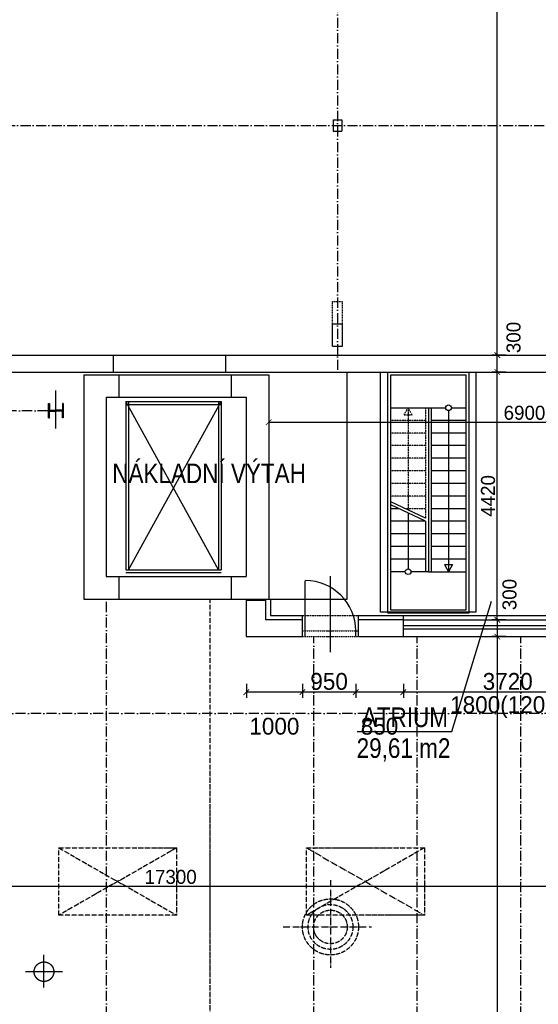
# Model space of a CAD drawing. Header units: millimetres. Extents: x -637441 to -130928, y -380379 to -53767.
# Tile 16 of 193: x -574112 to -564866, y -267648 to -250081. Entities that reach past the tile are written whole.
import ezdxf

# ---------------------------------------------------------------- set-up
doc = ezdxf.new("R2010")
doc.units = ezdxf.units.MM
doc.header["$LTSCALE"] = 10
for name, pattern in [('ACAD_ISO03W100', [30, 12, -18]), ('ACAD_ISO05W100', [34, 24, -3, 0.5, -3, 0.5, -3]), ('ACAD_ISO10W100', [18.5, 12, -3, 0.5, -3]), ('ACAD_ISO12W100', [22, 12, -3, 0.5, -3, 0.5, -3]), ('DASHDOT', [25.4, 12.7, -6.35, 0, -6.35])]:
    doc.linetypes.add(name, pattern=pattern)
for name, color, linetype in [('I', 3, 'Continuous'), ('Kóty', 7, 'Continuous'), ('Osy', 1, 'DASHDOT'), ('POPIS', 7, 'Continuous'), ('Schodiště', 7, 'Continuous'), ('SLABE', 7, 'Continuous'), ('SLABĚ', 7, 'Continuous'), ('Výplně otvorů', 7, 'Continuous'), ('ZDIVO', 6, 'Continuous')]:
    doc.layers.add(name, color=color, linetype=linetype)
doc.styles.add('NARROW', font='txt')
doc.styles.add('TGV styl', font='txt')
doc.dimstyles.new('VNITŘEK 1-200', dxfattribs={"dimtxt": 250, "dimasz": 100, "dimexe": 100, "dimexo": 250, "dimgap": 40, "dimtad": 1, "dimdec": 0, "dimzin": 0, "dimdsep": 46, "dimtxsty": 'TGV styl', "dimblk1": 'ARCHTICK', "dimblk2": 'ARCHTICK', "dimsah": 1, "dimcen": 0.09, "dimclrd": 256, "dimclre": 256, "dimclrt": 220, "dimadec": 0, "dimazin": 0, "dimtfac": 1, "dimtdec": 0, "dimtofl": 0, "dimtmove": 2, "dimatfit": 3, "dimldrblk": 'ARCHTICK', "dimfxl": 150, "dimfxlon": 1, "dimtolj": 1, "dimtzin": 0, "dimarcsym": 0})
doc.dimstyles.new('VNĚJŠEK 1-100', dxfattribs={"dimtxt": 300, "dimasz": 100, "dimexe": 100, "dimexo": 250, "dimgap": 40, "dimtad": 1, "dimdec": 0, "dimzin": 0, "dimdsep": 46, "dimtxsty": 'TGV styl', "dimblk1": 'ARCHTICK', "dimblk2": 'ARCHTICK', "dimsah": 1, "dimcen": 0.09, "dimclrd": 256, "dimclre": 256, "dimclrt": 220, "dimadec": 0, "dimazin": 0, "dimtfac": 1, "dimtdec": 0, "dimtofl": 0, "dimtmove": 2, "dimatfit": 3, "dimldrblk": 'ARCHTICK', "dimfxl": 350, "dimfxlon": 1, "dimtolj": 1, "dimtzin": 0, "dimarcsym": 0})

# ---------------------------------------------------------------- blocks, each defined once
blk = doc.blocks.new('_ArchTick')
at = {"color": 0, "const_width": 0.15}
blk.add_lwpolyline([(-0.5, -0.5), (0.5, 0.5)], dxfattribs=at)
blk = doc.blocks.new('*D241')
at = {"layer": 'DEFPOINTS', "color": 0, "ltscale": 0.35}
for p in [(-565596, -256368), (-562771, -256368), (-562771, -260788)]:
    blk.add_point(p, dxfattribs=at)
at = {"layer": 'Kóty', "lineweight": -2, "ltscale": 0.35}
for p, q in [((-565446, -256368), (-565696, -256368)), ((-565596, -260788), (-565596, -256368)), ((-565446, -260788), (-565696, -260788))]:
    blk.add_line(p, q, dxfattribs=at)
at = {"layer": 'Kóty', "lineweight": -2, "ltscale": 0.35, "xscale": 100, "yscale": 100, "zscale": 100}
for p, rotation in [((-565596, -256368), 90), ((-565596, -260788), 270)]:
    blk.add_blockref('_ArchTick', p, dxfattribs=dict(at, rotation=rotation))
at = {"layer": 'Kóty', "color": 220, "ltscale": 0.35, "insert": (-565761, -258578), "char_height": 250, "attachment_point": 5, "rotation": 90, "style": 'TGV styl'}
blk.add_mtext('\\A1;4420', dxfattribs=at)
blk = doc.blocks.new('*D242')
at = {"layer": 'DEFPOINTS', "color": 0, "ltscale": 0.35}
for p in [(-565596, -256068), (-562446, -256068), (-562771, -256368)]:
    blk.add_point(p, dxfattribs=at)
at = {"layer": 'Kóty', "lineweight": -2, "ltscale": 0.35}
for p, q in [((-565446, -256068), (-565696, -256068)), ((-565596, -256368), (-565596, -256068)), ((-565446, -256368), (-565696, -256368))]:
    blk.add_line(p, q, dxfattribs=at)
at = {"layer": 'Kóty', "lineweight": -2, "ltscale": 0.35, "xscale": 100, "yscale": 100, "zscale": 100}
for p, rotation in [((-565596, -256068), 90), ((-565596, -256368), 270)]:
    blk.add_blockref('_ArchTick', p, dxfattribs=dict(at, rotation=rotation))
at = {"layer": 'Kóty', "color": 220, "ltscale": 0.35, "insert": (-565306, -255751), "char_height": 250, "attachment_point": 5, "rotation": 90, "style": 'TGV styl'}
blk.add_mtext('\\A1;300', dxfattribs=at)
blk = doc.blocks.new('*D243')
at = {"layer": 'DEFPOINTS', "color": 0, "ltscale": 0.35}
for p in [(-562771, -260788), (-565596, -261088), (-562771, -261088)]:
    blk.add_point(p, dxfattribs=at)
at = {"layer": 'Kóty', "lineweight": -2, "ltscale": 0.35}
for p, q in [((-565446, -260788), (-565696, -260788)), ((-565596, -260788), (-565596, -261088)), ((-565446, -261088), (-565696, -261088))]:
    blk.add_line(p, q, dxfattribs=at)
at = {"layer": 'Kóty', "lineweight": -2, "ltscale": 0.35, "xscale": 100, "yscale": 100, "zscale": 100}
for p, rotation in [((-565596, -260788), 90), ((-565596, -261088), 270)]:
    blk.add_blockref('_ArchTick', p, dxfattribs=dict(at, rotation=rotation))
at = {"layer": 'Kóty', "color": 220, "ltscale": 0.35, "insert": (-565378, -260338), "char_height": 250, "attachment_point": 5, "rotation": 90, "style": 'TGV styl'}
blk.add_mtext('\\A1;300', dxfattribs=at)
blk = doc.blocks.new('*D244')
at = {"layer": 'DEFPOINTS', "color": 0, "ltscale": 0.35}
for p in [(-562771, -261088), (-565596, -286548), (-562851, -286548)]:
    blk.add_point(p, dxfattribs=at)
at = {"layer": 'Kóty', "lineweight": -2, "ltscale": 0.35}
for p, q in [((-565446, -261088), (-565696, -261088)), ((-565596, -261088), (-565596, -286548)), ((-565446, -286548), (-565696, -286548))]:
    blk.add_line(p, q, dxfattribs=at)
at = {"layer": 'Kóty', "lineweight": -2, "ltscale": 0.35, "xscale": 100, "yscale": 100, "zscale": 100}
for p, rotation in [((-565596, -261088), 90), ((-565596, -286548), 270)]:
    blk.add_blockref('_ArchTick', p, dxfattribs=dict(at, rotation=rotation))
at = {"layer": 'Kóty', "color": 220, "ltscale": 0.35, "insert": (-565761, -273818), "char_height": 250, "attachment_point": 5, "rotation": 90, "style": 'TGV styl'}
blk.add_mtext('\\A1;25460', dxfattribs=at)
blk = doc.blocks.new('*D245')
at = {"layer": 'DEFPOINTS', "color": 0, "ltscale": 0.35}
for p in [(-565596, -237908), (-562446, -237908), (-562446, -256068)]:
    blk.add_point(p, dxfattribs=at)
at = {"layer": 'Kóty', "lineweight": -2, "ltscale": 0.35}
for p, q in [((-565446, -237908), (-565696, -237908)), ((-565596, -256068), (-565596, -237908)), ((-565446, -256068), (-565696, -256068))]:
    blk.add_line(p, q, dxfattribs=at)
at = {"layer": 'Kóty', "lineweight": -2, "ltscale": 0.35, "xscale": 100, "yscale": 100, "zscale": 100}
for p, rotation in [((-565596, -237908), 90), ((-565596, -256068), 270)]:
    blk.add_blockref('_ArchTick', p, dxfattribs=dict(at, rotation=rotation))
at = {"layer": 'Kóty', "color": 220, "ltscale": 0.35, "insert": (-565761, -246988), "char_height": 250, "attachment_point": 5, "rotation": 90, "style": 'TGV styl'}
blk.add_mtext('\\A1;18160', dxfattribs=at)
blk = doc.blocks.new('*D260')
at = {"layer": 'DEFPOINTS', "color": 0, "ltscale": 0.35}
for p in [(-580071, -256368), (-562771, -256368), (-562771, -265541)]:
    blk.add_point(p, dxfattribs=at)
at = {"layer": 'Kóty', "lineweight": -2, "ltscale": 0.35}
for p, q in [((-580071, -265391), (-580071, -265641)), ((-562771, -265391), (-562771, -265641)), ((-580071, -265541), (-562771, -265541))]:
    blk.add_line(p, q, dxfattribs=at)
at = {"layer": 'Kóty', "lineweight": -2, "ltscale": 0.35, "xscale": 100, "yscale": 100, "zscale": 100, "rotation": 180}
blk.add_blockref('_ArchTick', (-580071, -265541), dxfattribs=at)
at = {"layer": 'Kóty', "lineweight": -2, "ltscale": 0.35, "xscale": 100, "yscale": 100, "zscale": 100}
blk.add_blockref('_ArchTick', (-562771, -265541), dxfattribs=at)
at = {"layer": 'Kóty', "color": 220, "ltscale": 0.35, "insert": (-571421, -265376), "char_height": 250, "attachment_point": 5, "style": 'TGV styl'}
blk.add_mtext('\\A1;17300', dxfattribs=at)
blk = doc.blocks.new('*D276')
at = {"layer": 'DEFPOINTS', "color": 0, "ltscale": 0.35}
for p in [(-569671, -256418), (-562771, -256368), (-562771, -257264)]:
    blk.add_point(p, dxfattribs=at)
at = {"layer": 'Kóty', "lineweight": -2, "ltscale": 0.35}
for p, q in [((-569671, -257114), (-569671, -257364)), ((-562771, -257114), (-562771, -257364)), ((-569671, -257264), (-562771, -257264))]:
    blk.add_line(p, q, dxfattribs=at)
at = {"layer": 'Kóty', "lineweight": -2, "ltscale": 0.35, "xscale": 100, "yscale": 100, "zscale": 100, "rotation": 180}
blk.add_blockref('_ArchTick', (-569671, -257264), dxfattribs=at)
at = {"layer": 'Kóty', "lineweight": -2, "ltscale": 0.35, "xscale": 100, "yscale": 100, "zscale": 100}
blk.add_blockref('_ArchTick', (-562771, -257264), dxfattribs=at)
at = {"layer": 'Kóty', "color": 220, "ltscale": 0.35, "insert": (-565112, -257096), "char_height": 250, "attachment_point": 5, "style": 'TGV styl'}
blk.add_mtext('\\A1;6900', dxfattribs=at)
blk = doc.blocks.new('*D541')
at = {"layer": 'DEFPOINTS', "color": 0, "ltscale": 0.35}
for p in [(-567271, -261088), (-563551, -261088), (-567271, -262079)]:
    blk.add_point(p, dxfattribs=at)
at = {"layer": 'Kóty', "lineweight": -2, "ltscale": 0.35}
for p, q in [((-567271, -261929), (-567271, -262179)), ((-563551, -262079), (-567271, -262079)), ((-563551, -261929), (-563551, -262179))]:
    blk.add_line(p, q, dxfattribs=at)
at = {"layer": 'Kóty', "lineweight": -2, "ltscale": 0.35, "xscale": 100, "yscale": 100, "zscale": 100, "rotation": 180}
blk.add_blockref('_ArchTick', (-567271, -262079), dxfattribs=at)
at = {"layer": 'Kóty', "lineweight": -2, "ltscale": 0.35, "xscale": 100, "yscale": 100, "zscale": 100}
blk.add_blockref('_ArchTick', (-563551, -262079), dxfattribs=at)
at = {"layer": 'Kóty', "color": 220, "ltscale": 0.35, "char_height": 300, "attachment_point": 5, "style": 'TGV styl'}
for s, insert in [('\\A1;3720', (-565411, -261889)), ('\\A1;1800(1200)', (-565411, -262347))]:
    blk.add_mtext(s, dxfattribs=dict(at, insert=insert))
blk = doc.blocks.new('*D542')
at = {"layer": 'DEFPOINTS', "color": 0, "ltscale": 0.35}
for p in [(-568121, -261088), (-567271, -261088), (-568121, -262079)]:
    blk.add_point(p, dxfattribs=at)
at = {"layer": 'Kóty', "lineweight": -2, "ltscale": 0.35}
for p, q in [((-568121, -261929), (-568121, -262179)), ((-567271, -262079), (-568121, -262079)), ((-567271, -261929), (-567271, -262179))]:
    blk.add_line(p, q, dxfattribs=at)
at = {"layer": 'Kóty', "lineweight": -2, "ltscale": 0.35, "xscale": 100, "yscale": 100, "zscale": 100, "rotation": 180}
blk.add_blockref('_ArchTick', (-568121, -262079), dxfattribs=at)
at = {"layer": 'Kóty', "lineweight": -2, "ltscale": 0.35, "xscale": 100, "yscale": 100, "zscale": 100}
blk.add_blockref('_ArchTick', (-567271, -262079), dxfattribs=at)
at = {"layer": 'Kóty', "color": 220, "ltscale": 0.35, "insert": (-567696, -262689), "char_height": 300, "attachment_point": 5, "style": 'TGV styl'}
blk.add_mtext('\\A1;850', dxfattribs=at)
blk = doc.blocks.new('*D543')
at = {"layer": 'DEFPOINTS', "color": 0, "ltscale": 0.35}
for p in [(-569071, -261088), (-568121, -261088), (-569071, -262079)]:
    blk.add_point(p, dxfattribs=at)
at = {"layer": 'Kóty', "lineweight": -2, "ltscale": 0.35}
for p, q in [((-569071, -261929), (-569071, -262179)), ((-568121, -262079), (-569071, -262079)), ((-568121, -261929), (-568121, -262179))]:
    blk.add_line(p, q, dxfattribs=at)
at = {"layer": 'Kóty', "lineweight": -2, "ltscale": 0.35, "xscale": 100, "yscale": 100, "zscale": 100, "rotation": 180}
blk.add_blockref('_ArchTick', (-569071, -262079), dxfattribs=at)
at = {"layer": 'Kóty', "lineweight": -2, "ltscale": 0.35, "xscale": 100, "yscale": 100, "zscale": 100}
blk.add_blockref('_ArchTick', (-568121, -262079), dxfattribs=at)
at = {"layer": 'Kóty', "color": 220, "ltscale": 0.35, "insert": (-568596, -261889), "char_height": 300, "attachment_point": 5, "style": 'TGV styl'}
blk.add_mtext('\\A1;950', dxfattribs=at)
blk = doc.blocks.new('*D544')
at = {"layer": 'DEFPOINTS', "color": 0, "ltscale": 0.35}
for p in [(-570071, -261064), (-569071, -261088), (-570071, -262079)]:
    blk.add_point(p, dxfattribs=at)
at = {"layer": 'Kóty', "lineweight": -2, "ltscale": 0.35}
for p, q in [((-570071, -261929), (-570071, -262179)), ((-569071, -262079), (-570071, -262079)), ((-569071, -261929), (-569071, -262179))]:
    blk.add_line(p, q, dxfattribs=at)
at = {"layer": 'Kóty', "lineweight": -2, "ltscale": 0.35, "xscale": 100, "yscale": 100, "zscale": 100, "rotation": 180}
blk.add_blockref('_ArchTick', (-570071, -262079), dxfattribs=at)
at = {"layer": 'Kóty', "lineweight": -2, "ltscale": 0.35, "xscale": 100, "yscale": 100, "zscale": 100}
blk.add_blockref('_ArchTick', (-569071, -262079), dxfattribs=at)
at = {"layer": 'Kóty', "color": 220, "ltscale": 0.35, "insert": (-569571, -262689), "char_height": 300, "attachment_point": 5, "style": 'TGV styl'}
blk.add_mtext('\\A1;1000', dxfattribs=at)

msp = doc.modelspace()

# ---------------------------------------------------------------- linework, layer by layer
at = {"layer": 'I'}
for points in [[(-573596.228, -257186.354), (-573596.228, -256926.354), (-573582.228, -256926.354), (-573582.228, -257049.354), (-573466.228, -257049.354)], [(-573596.228, -256926.354), (-573596.228, -257186.354), (-573582.228, -257186.354), (-573582.228, -257063.354), (-573466.228, -257063.354)], [(-573336.228, -257186.354), (-573336.228, -256926.354), (-573350.228, -256926.354), (-573350.228, -257049.354), (-573466.228, -257049.354)], [(-573336.228, -256926.354), (-573336.228, -257186.354), (-573350.228, -257186.354), (-573350.228, -257063.354), (-573466.228, -257063.354)]]:
    msp.add_lwpolyline(points, dxfattribs=at)
at = {"layer": 'Kóty'}
msp.add_line((-568571.228, -261367.658), (-568571.228, -260008.585), dxfattribs=at)
at = {"layer": 'Kóty', "ltscale": 0.35}
for p, q in [((-566404.991, -262783.383), (-565699.771, -260455.879)), ((-568096.252, -262783.383), (-566404.991, -262783.383))]:
    msp.add_line(p, q, dxfattribs=at)
at = {"layer": 'Osy', "linetype": 'ACAD_ISO10W100', "ltscale": 1.5}
for p, q in [((-568446.228, -226457.964), (-568446.228, -256367.964)), ((-604621.228, -251967.964), (-544271.228, -251967.964)), ((-573336.228, -257058.133), (-585936.228, -257058.133)), ((-572564.228, -286457.964), (-572564.228, -260417.964)), ((-568870.228, -286457.964), (-568870.228, -261090.833)), ((-567023.228, -286457.964), (-567023.228, -261090.833)), ((-565176.228, -286457.964), (-565176.228, -261090.833)), ((-563186.228, -262457.964), (-585788.228, -262457.964))]:
    msp.add_line(p, q, dxfattribs=at)
at = {"layer": 'Schodiště', "color": 7, "lineweight": -3}
for p, q in [((-567497.236, -257005.464), (-566515.535, -257005.464)), ((-566826.102, -257005.464), (-566826.102, -259930.464)), ((-566776.102, -257005.464), (-566776.102, -259930.464)), ((-566465.535, -257055.464), (-566465.535, -259930.464)), ((-566415.535, -257005.464), (-566154.968, -257005.464)), ((-566154.968, -257230.464), (-566776.102, -257230.464)), ((-566154.968, -257455.464), (-566776.102, -257455.464)), ((-566154.968, -257680.464), (-566776.102, -257680.464)), ((-566154.968, -257905.464), (-566776.102, -257905.464)), ((-566154.968, -258130.464), (-566776.102, -258130.464)), ((-566154.968, -258355.464), (-566776.102, -258355.464)), ((-566154.968, -258580.464), (-566776.102, -258580.464)), ((-567355.376, -258805.464), (-567497.236, -258805.464)), ((-567186.669, -258884.665), (-567186.669, -259880.464)), ((-566154.968, -258805.464), (-566776.102, -258805.464)), ((-566876.102, -259030.464), (-567497.236, -259030.464)), ((-566876.102, -259030.464), (-566876.102, -259930.464)), ((-566154.968, -259030.464), (-566776.102, -259030.464)), ((-566876.102, -259255.464), (-567497.236, -259255.464)), ((-566154.968, -259255.464), (-566776.102, -259255.464)), ((-566876.102, -259480.464), (-567497.236, -259480.464)), ((-566154.968, -259480.464), (-566776.102, -259480.464)), ((-566876.102, -259705.464), (-567497.236, -259705.464)), ((-566154.968, -259705.464), (-566776.102, -259705.464)), ((-566536.92, -259803.123), (-566394.149, -259803.123)), ((-566536.92, -259803.123), (-566465.535, -259930.464)), ((-566394.149, -259803.123), (-566465.535, -259930.464)), ((-567236.669, -259930.464), (-567497.236, -259930.464)), ((-566826.102, -259930.464), (-567136.669, -259930.464)), ((-566826.102, -259930.464), (-566154.968, -259930.464))]:
    msp.add_line(p, q, dxfattribs=at)
at = {"layer": 'Schodiště', "linetype": 'ACAD_ISO12W100', "ltscale": 0.2}
msp.add_line((-567258.054, -257132.805), (-567186.669, -257005.464), dxfattribs=at)
at = {"layer": 'Schodiště', "color": 7, "linetype": 'ACAD_ISO12W100', "ltscale": 0.2}
for p, q in [((-567258.054, -257132.805), (-567115.283, -257132.805)), ((-567115.283, -257132.805), (-567186.669, -257005.464)), ((-567186.669, -257005.464), (-567186.669, -258829.429)), ((-566876.102, -257005.464), (-566876.102, -258975.228)), ((-566876.102, -257230.464), (-567497.236, -257230.464)), ((-566876.102, -257455.464), (-567497.236, -257455.464)), ((-566876.102, -257680.464), (-567497.236, -257680.464)), ((-566876.102, -257905.464), (-567497.236, -257905.464)), ((-566876.102, -258130.464), (-567497.236, -258130.464)), ((-566876.102, -258355.464), (-567497.236, -258355.464)), ((-566876.102, -258580.464), (-567497.236, -258580.464)), ((-566876.102, -258805.464), (-567237.718, -258805.464))]:
    msp.add_line(p, q, dxfattribs=at)
at = {"layer": 'Schodiště', "color": 7}
for p, q in [((-566876.102, -258975.228), (-567497.236, -258683.63)), ((-566876.102, -259030.464), (-567497.236, -258738.866))]:
    msp.add_line(p, q, dxfattribs=at)
at = {"layer": 'Schodiště', "color": 7, "lineweight": -3}
for centre in [(-566465.535, -257005.464), (-567186.669, -259930.464)]:
    msp.add_circle(centre, 50, dxfattribs=at)
at = {"layer": 'SLABE', "linetype": 'ACAD_ISO05W100', "ltscale": 0.35}
for p, q in [((-570717.228, -286547.35), (-570717.228, -260437.964)), ((-573414.228, -264857.964), (-571314.228, -266057.964)), ((-571314.228, -264857.964), (-573414.228, -266057.964)), ((-566896.728, -264857.964), (-568996.728, -266057.964))]:
    msp.add_line(p, q, dxfattribs=at)
at = {"layer": 'SLABE', "linetype": 'ACAD_ISO05W100', "ltscale": 50}
msp.add_line((-569771.228, -260417.964), (-568271.228, -260417.964), dxfattribs=at)
at = {"layer": 'SLABE', "linetype": 'ACAD_ISO05W100', "ltscale": 0.5}
for p, q in [((-568996.728, -264857.964), (-566896.728, -266057.964)), ((-568571.228, -265433.521), (-568571.228, -266998.462)), ((-569413.396, -266267.964), (-567836.643, -266267.964))]:
    msp.add_line(p, q, dxfattribs=at)
at = {"layer": 'SLABE', "linetype": 'ACAD_ISO05W100', "ltscale": 0.35}
for points in [[(-571314.228, -264857.964), (-571314.228, -266057.964), (-573414.228, -266057.964), (-573414.228, -264857.964)], [(-566896.728, -264857.964), (-566896.728, -266057.964), (-568996.728, -266057.964), (-568996.728, -264857.964)]]:
    msp.add_lwpolyline(points, close=True, dxfattribs=at)
at = {"layer": 'SLABE', "linetype": 'ACAD_ISO05W100', "ltscale": 0.3}
for radius in [500, 400, 300]:
    msp.add_circle((-568571.228, -266267.964), radius, dxfattribs=at)
at = {"layer": 'SLABĚ'}
for p, q in [((-568521.228, -251867.964), (-568371.228, -251867.964)), ((-568521.228, -251867.964), (-568521.228, -252067.964)), ((-568371.228, -251867.964), (-568371.228, -252067.964)), ((-568521.228, -252067.964), (-568371.228, -252067.964)), ((-568536.228, -255507.964), (-568356.228, -255507.964)), ((-568536.228, -255907.964), (-568536.228, -255507.964)), ((-568356.228, -255907.964), (-568356.228, -255507.964)), ((-568536.228, -255907.964), (-568356.228, -255907.964)), ((-572443.682, -256067.964), (-570443.682, -256067.964)), ((-572443.682, -256367.964), (-570443.682, -256367.964)), ((-572343.682, -256417.964), (-570343.682, -256417.964)), ((-568271.228, -260417.964), (-568271.228, -256367.964)), ((-567547.236, -260667.844), (-567547.236, -256367.964)), ((-567497.236, -256417.964), (-566154.968, -256417.964)), ((-567497.236, -258738.866), (-567497.236, -256417.964)), ((-566154.968, -256417.964), (-566154.968, -260617.844)), ((-566104.968, -256367.964), (-566104.968, -260667.844)), ((-572343.682, -256817.964), (-570343.682, -256817.964)), ((-570569.191, -259895.437), (-572219.191, -256895.437)), ((-572219.191, -256895.437), (-570519.191, -256895.437)), ((-572219.191, -256895.437), (-572219.191, -259895.437)), ((-572219.191, -256945.437), (-570519.191, -256945.437)), ((-572169.191, -256895.437), (-572169.191, -259895.437)), ((-572169.191, -259895.437), (-570519.191, -256895.437)), ((-570569.191, -256895.437), (-570569.191, -259895.437)), ((-570519.191, -256895.437), (-570519.191, -259895.437)), ((-567497.236, -260617.844), (-567497.236, -258738.866)), ((-572219.191, -259895.437), (-570519.191, -259895.437)), ((-572219.191, -259945.437), (-570519.191, -259945.437)), ((-572343.682, -260017.964), (-570343.682, -260017.964)), ((-572343.682, -260417.964), (-570343.682, -260417.964)), ((-570071.228, -260437.964), (-569721.228, -260437.964)), ((-566104.968, -260667.844), (-567547.236, -260667.844)), ((-566154.968, -260617.844), (-567497.236, -260617.844)), ((-569071.228, -260787.833), (-569071.228, -260710.833)), ((-568071.228, -260787.833), (-568071.228, -260710.833)), ((-567271.228, -260787.833), (-567271.228, -260710.833)), ((-567271.228, -260787.833), (-563551.228, -260787.833)), ((-567271.228, -261087.833), (-563551.228, -261087.833))]:
    msp.add_line(p, q, dxfattribs=at)
at = {"layer": 'SLABĚ', "linetype": 'ACAD_ISO03W100', "ltscale": 0.05}
for p, q in [((-568536.228, -255107.964), (-568356.228, -255107.964)), ((-568536.228, -255507.964), (-568536.228, -255107.964)), ((-568356.228, -255507.964), (-568356.228, -255107.964))]:
    msp.add_line(p, q, dxfattribs=at)
at = {"layer": 'SLABĚ', "linetype": 'ACAD_ISO10W100', "ltscale": 25}
msp.add_line((-573466.228, -257373.908), (-573466.228, -256695.919), dxfattribs=at)
at = {"layer": 'SLABĚ', "linetype": 'ACAD_ISO12W100', "ltscale": 0.2}
msp.add_line((-569071.228, -260710.833), (-568071.228, -260710.833), dxfattribs=at)
at = {"layer": 'SLABĚ', "linetype": 'ACAD_ISO05W100', "ltscale": 15}
msp.add_line((-565221.228, -260710.833), (-564421.228, -260710.833), dxfattribs=at)
at = {"layer": 'SLABĚ', "linetype": 'ACAD_ISO10W100', "ltscale": 10}
for p, q in [((-573680.63, -267350.693), (-573680.63, -266766.39)), ((-573347.748, -267066.95), (-574010.315, -267066.95))]:
    msp.add_line(p, q, dxfattribs=at)
at = {"layer": 'SLABĚ'}
for points in [[(-565981.898, -256367.964), (-565981.898, -260650.833), (-567677.236, -260650.833), (-567677.236, -256367.964)], [(-569641.228, -260417.964), (-569641.228, -260710.833), (-569071.228, -260710.833)], [(-568071.228, -260710.833), (-565221.228, -260710.833)]]:
    msp.add_lwpolyline(points, dxfattribs=at)
at = {"layer": 'SLABĚ', "linetype": 'ACAD_ISO05W100', "ltscale": 15}
msp.add_circle((-573678.884, -267066.95), 175, dxfattribs=at)
at = {"layer": 'Výplně otvorů'}
for p, q in [((-569021.228, -261087.833), (-569021.228, -260090.833)), ((-568121.228, -261087.833), (-568121.228, -260987.833)), ((-567271.228, -260887.694), (-563551.228, -260887.694)), ((-567271.228, -260947.694), (-563551.228, -260947.694))]:
    msp.add_line(p, q, dxfattribs=at)
at = {"layer": 'Výplně otvorů', "linetype": 'ACAD_ISO12W100', "lineweight": -3, "ltscale": 0.175}
for p, q in [((-569071.228, -260987.833), (-568071.228, -260987.833)), ((-569071.228, -261087.833), (-568071.228, -261087.833))]:
    msp.add_line(p, q, dxfattribs=at)
at = {"layer": 'Výplně otvorů'}
msp.add_arc((-569021.228, -260987.833), 900, 0, 90, dxfattribs=at)
at = {"layer": 'ZDIVO'}
for p, q in [((-575171.228, -256067.964), (-572443.682, -256067.964)), ((-572443.682, -256067.964), (-572443.682, -256367.964)), ((-570443.682, -256067.964), (-559037.463, -256067.964)), ((-570443.682, -256067.964), (-570443.682, -256367.964)), ((-575171.228, -256367.964), (-572443.682, -256367.964)), ((-572971.228, -256417.964), (-572343.682, -256417.964)), ((-572971.228, -256417.964), (-572971.228, -260417.964)), ((-572343.682, -256417.964), (-572343.682, -256817.964)), ((-570443.682, -256367.964), (-562771.228, -256367.964)), ((-570343.682, -256417.964), (-570343.682, -256817.964)), ((-570343.682, -256417.964), (-569671.228, -256417.964)), ((-569671.228, -256417.964), (-569671.228, -260417.964)), ((-572571.228, -256817.964), (-572343.682, -256817.964)), ((-572571.228, -256817.964), (-572571.228, -260017.964)), ((-570343.682, -256817.964), (-570071.228, -256817.964)), ((-570071.228, -256817.964), (-570071.228, -260017.964)), ((-572571.228, -260017.964), (-572343.682, -260017.964)), ((-572343.682, -260017.964), (-572343.682, -260417.964)), ((-570343.682, -260017.964), (-570071.228, -260017.964)), ((-570343.682, -260017.964), (-570343.682, -260417.964)), ((-572971.228, -260417.964), (-572343.682, -260417.964)), ((-570343.682, -260417.964), (-569671.228, -260417.964)), ((-569721.228, -260790.833), (-569721.228, -260437.964)), ((-569071.228, -260787.833), (-569721.228, -260787.833)), ((-569071.228, -261087.833), (-569071.228, -260787.833)), ((-568071.228, -261087.833), (-568071.228, -260787.833)), ((-567271.228, -260787.833), (-568071.228, -260787.833)), ((-567271.228, -261087.833), (-567271.228, -260787.833)), ((-568071.228, -261087.833), (-567271.228, -261087.833))]:
    msp.add_line(p, q, dxfattribs=at)
for points in [[(-570071.228, -260437.964), (-570071.228, -261064.398)], [(-570071.228, -260437.964), (-570071.228, -261087.833), (-569071.228, -261087.833)]]:
    msp.add_lwpolyline(points, dxfattribs=at)

# ---------------------------------------------------------------- texts
at = {"layer": 'POPIS', "style": 'NARROW'}
for s, p in [('NÁKLADNÍ VÝTAH', (-572461.551, -258350.082)), ('ATRIUM', (-568012.388, -262701.967)), ('29,61 m2', (-568104.095, -263251.967))]:
    msp.add_text(s, height=350, dxfattribs=at).set_placement(p)

# ---------------------------------------------------------------- dimensions: what is measured, and where the dimension line sits
at = {"layer": 'Kóty', "ltscale": 0.35}
for base, p1, p2, picture, middle in [((-565595.853, -237907.964), (-562446.228, -256067.964), (-562446.228, -237907.964), '*D245', (-565760.853, -246987.964)), ((-565595.853, -256367.964), (-562771.228, -260787.833), (-562771.228, -256367.964), '*D241', (-565760.853, -258577.898)), ((-565595.853, -286547.964), (-562771.228, -261087.833), (-562851.228, -286547.964), '*D244', (-565760.853, -273817.898))]:
    dim = msp.add_linear_dim(base=base, p1=p1, p2=p2, angle=90, dimstyle='VNITŘEK 1-200', dxfattribs=at)
    dim.commit()
    dim.dimension.update_dxf_attribs({"geometry": picture, "text_midpoint": middle})
for base, p1, p2, picture, middle in [((-565595.853, -256067.964), (-562771.228, -256367.964), (-562446.228, -256067.964), '*D242', (-565306.018, -255751.196)), ((-565595.853, -261087.833), (-562771.228, -260787.833), (-562771.228, -261087.833), '*D243', (-565377.571, -260337.982))]:
    dim = msp.add_linear_dim(base=base, p1=p1, p2=p2, angle=90, dimstyle='VNITŘEK 1-200', dxfattribs=at)
    dim.commit()
    dim.dimension.update_dxf_attribs({"geometry": picture, "text_midpoint": middle, "dimtype": 160})
dim = msp.add_linear_dim(base=(-562771.228, -265540.833), p1=(-580071.228, -256367.964), p2=(-562771.228, -256367.964), dimstyle='VNITŘEK 1-200', dxfattribs=at)
dim.commit()
dim.dimension.update_dxf_attribs({"geometry": '*D260', "text_midpoint": (-571421.228, -265375.833)})
at = {"layer": 'Kóty', "color": 7, "ltscale": 0.35}
dim = msp.add_linear_dim(base=(-562771.228, -257263.949), p1=(-569671.228, -256417.964), p2=(-562771.228, -256367.964), dimstyle='VNITŘEK 1-200', dxfattribs=at)
dim.commit()
dim.dimension.update_dxf_attribs({"geometry": '*D276', "text_midpoint": (-565112.117, -257096.306), "dimtype": 160})
at = {"layer": 'Kóty', "ltscale": 0.35}
for base, p1, p2, picture, middle in [((-570071.228, -262078.631), (-569071.228, -261087.833), (-570071.228, -261064.398), '*D544', (-569571.228, -262688.631)), ((-569071.228, -262078.631), (-568121.228, -261087.833), (-569071.228, -261087.833), '*D543', (-568596.228, -261888.631)), ((-568121.228, -262078.631), (-567271.228, -261087.833), (-568121.228, -261087.833), '*D542', (-567696.228, -262688.631))]:
    dim = msp.add_linear_dim(base=base, p1=p1, p2=p2, dimstyle='VNĚJŠEK 1-100', override={"dimfxl": 150}, dxfattribs=at)
    dim.commit()
    dim.dimension.update_dxf_attribs({"geometry": picture, "text_midpoint": middle})
dim = msp.add_linear_dim(base=(-567271.228, -262078.631), p1=(-563551.228, -261087.833), p2=(-567271.228, -261087.833), text='<>\\X1800(1200)', dimstyle='VNĚJŠEK 1-100', override={"dimfxl": 150}, dxfattribs=at)
dim.commit()
dim.dimension.update_dxf_attribs({"geometry": '*D541', "text_midpoint": (-565411.228, -262078.631)})

doc.saveas('drawing.dxf')
